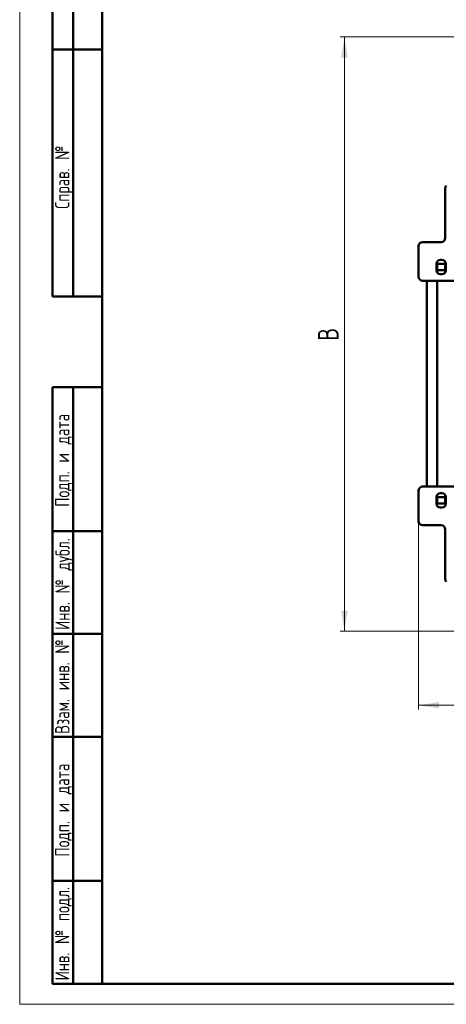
# Model space of a CAD drawing. Header units: millimetres. Extents: x 0 to 300, y 0 to 420.
# Tile 1 of 4: x 0 to 104, y 0 to 239. Entities that reach past the tile are written whole.
import ezdxf

# ---------------------------------------------------------------- set-up
doc = ezdxf.new("R2010")
doc.units = ezdxf.units.MM
doc.linetypes.add('SLD-Сплошная', pattern=[0])
doc.styles.add('SLDTEXTSTYLE0', font='TXT', dxfattribs={"width": 0.7})
doc.styles.add('SLDTEXTSTYLE1', font='TXT', dxfattribs={"width": 0.7, "bigfont": 'bigfont'})
doc.dimstyles.new('SLDDIMSTYLE0', dxfattribs={"dimtxt": 5, "dimasz": 5, "dimexe": 0, "dimexo": 0.0625, "dimgap": 1.25, "dimtad": 2, "dimdec": 1, "dimrnd": 1e-09, "dimzin": 12, "dimdsep": 46, "dimtxsty": 'SLDTEXTSTYLE0', "dimsah": 1, "dimcen": 0.09, "dimadec": 0, "dimazin": 3, "dimtfac": 1, "dimtdec": 3, "dimtofl": 0, "dimtmove": 0, "dimatfit": 3, "dimfxl": 0, "dimfrac": 2, "dimtolj": 1, "dimtzin": 12, "dimarcsym": 0})

# ---------------------------------------------------------------- blocks, each defined once
blk = doc.blocks.new('_D')
at = {"color": 7, "linetype": 'SLD-Сплошная', "lineweight": 0}
for p, q in [((96.9, 117.41), (96.9, 71.67)), ((220.4, 117.41), (220.4, 71.67)), ((96.9, 72.67), (220.4, 72.67))]:
    blk.add_line(p, q, dxfattribs=at)
at = {"color": 7, "linetype": 'SLD-Сплошная', "lineweight": 18}
for points in [[(96.9, 72.67), (101.9, 71.9), (101.9, 73.44)], [(220.4, 72.67), (215.4, 73.44), (215.4, 71.9)]]:
    blk.add_solid(points, dxfattribs=at)
at = {"color": 7, "linetype": 'SLD-Сплошная', "lineweight": 18, "insert": (156.7, 79.12), "char_height": 5, "attachment_point": 1, "style": 'SLDTEXTSTYLE1'}
blk.add_mtext('Ш', dxfattribs=at)
blk = doc.blocks.new('_D_1')
at = {"color": 7, "linetype": 'SLD-Сплошная', "lineweight": 0}
for p, q in [((114.79, 235.07), (77.9, 235.07)), ((78.9, 90.67), (78.9, 235.07)), ((105.64, 90.67), (77.9, 90.67))]:
    blk.add_line(p, q, dxfattribs=at)
at = {"color": 7, "linetype": 'SLD-Сплошная', "lineweight": 18}
for points in [[(78.9, 235.07), (78.13, 230.07), (79.67, 230.07)], [(78.9, 90.67), (79.67, 95.67), (78.13, 95.67)]]:
    blk.add_solid(points, dxfattribs=at)
at = {"color": 7, "linetype": 'SLD-Сплошная', "lineweight": 18, "insert": (72.46, 161.27), "char_height": 5, "attachment_point": 1, "rotation": 90, "style": 'SLDTEXTSTYLE1'}
blk.add_mtext('В', dxfattribs=at)

msp = doc.modelspace()

# ---------------------------------------------------------------- linework, layer by layer
at = {"color": 7, "linetype": 'SLD-Сплошная', "lineweight": 18}
for p, q in [((0, 420), (0, 0)), ((0, 0), (297, 0))]:
    msp.add_line(p, q, dxfattribs=at)
at = {"color": 7, "linetype": 'SLD-Сплошная', "lineweight": 50}
for p, q in [((20, 415), (20, 5)), ((20, 415), (20, 5)), ((8, 172), (8, 292)), ((8, 172), (8, 292)), ((13, 172), (13, 292)), ((13, 172), (13, 292)), ((8, 232), (20, 232)), ((20, 232), (8, 232)), ((103.4, 198.32), (103.4, 186.22)), ((102.4, 185.22), (97.9, 185.22)), ((96.9, 184.22), (96.9, 176.82)), ((101.25, 179.92), (101.25, 178.42)), ((103.4, 179.92), (101.4, 179.92)), ((101.4, 178.42), (101.4, 179.92)), ((102.55, 180.92), (102.25, 180.92)), ((103.4, 178.42), (103.4, 179.92)), ((103.55, 178.42), (103.55, 179.92)), ((103.4, 178.42), (101.4, 178.42)), ((101.4, 178.42), (101.4, 177.9)), ((102.25, 177.42), (102.55, 177.42)), ((103.4, 178.42), (103.4, 177.9)), ((97.9, 175.82), (98.9, 175.82)), ((98.9, 175.82), (98.9, 125.82)), ((98.9, 175.82), (101.4, 175.82)), ((101.4, 175.82), (101.4, 125.82)), ((101.4, 175.82), (125.9, 175.82)), ((8, 172), (20, 172)), ((8, 5), (8, 150)), ((8, 150), (20, 150)), ((13, 5), (13, 150)), ((96.9, 124.82), (96.9, 117.42)), ((98.9, 125.82), (97.9, 125.82)), ((98.9, 125.82), (101.4, 125.82)), ((101.4, 125.82), (125.9, 125.82)), ((101.25, 123.22), (101.25, 121.72)), ((101.4, 123.75), (101.4, 123.22)), ((101.4, 121.72), (101.4, 123.22)), ((101.4, 123.22), (103.4, 123.22)), ((102.55, 124.22), (102.25, 124.22)), ((103.4, 123.75), (103.4, 123.22)), ((103.4, 121.72), (103.4, 123.22)), ((103.55, 121.72), (103.55, 123.22)), ((103.4, 121.72), (101.4, 121.72)), ((102.25, 120.72), (102.55, 120.72)), ((20, 115), (8, 115)), ((97.9, 116.42), (102.4, 116.42)), ((103.4, 115.42), (103.4, 103.32)), ((20, 90), (8, 90)), ((20, 65), (8, 65)), ((8, 30), (20, 30)), ((8, 5), (20, 5)), ((20, 5), (292, 5))]:
    msp.add_line(p, q, dxfattribs=at)
for centre, start, end in [((104.4, 198.32), 138.5875, 180), ((97.9, 184.22), 90, 180), ((102.4, 186.22), 270, 0), ((102.25, 179.92), 90, 180), ((102.55, 179.92), 0, 90), ((102.25, 178.42), 180, 270), ((102.55, 178.42), 270, 0), ((97.9, 176.82), 180, 270), ((97.9, 124.82), 90, 180), ((102.25, 123.22), 90, 180), ((102.55, 123.22), 360, 90), ((102.25, 121.72), 180, 270), ((102.55, 121.72), 270, 0), ((97.9, 117.42), 180, 270), ((102.4, 115.42), 0, 90), ((104.4, 103.32), 180, 221.4096)]:
    msp.add_arc(centre, 1, start, end, dxfattribs=at)

# ---------------------------------------------------------------- texts
at = {"color": 7, "linetype": 'Continuous', "lineweight": 0, "char_height": 3.5, "attachment_point": 2, "rotation": 90, "style": 'SLDTEXTSTYLE1'}
for s, insert in [('Справ. №', (8.6, 201.01)), ('Подп. и дата', (8.6, 132.18)), ('Инв. № дубл.', (8.66, 102.14)), ('Взам. инв. №', (8.6, 77.2)), ('Подп. и дата', (8.6, 47.18)), ('Инв. № подл.', (8.6, 17.18))]:
    msp.add_mtext(s, dxfattribs=dict(at, insert=insert))

# ---------------------------------------------------------------- dimensions: what is measured, and where the dimension line sits
at = {"color": 7, "linetype": 'SLD-Сплошная', "lineweight": 18}
dim = msp.add_linear_dim(base=(78.9, 235.07), p1=(105.65, 90.67), p2=(114.8, 235.07), angle=90, text='В', dimstyle='SLDDIMSTYLE0', dxfattribs=at)
dim.commit()
dim.dimension.update_dxf_attribs({"geometry": '_D_1', "text_midpoint": (78.9, 162.87), "dimtype": 160})
dim = msp.add_linear_dim(base=(220.4, 72.67), p1=(96.9, 117.42), p2=(220.4, 117.42), text='Ш', dimstyle='SLDDIMSTYLE0', dxfattribs=at)
dim.commit()
dim.dimension.update_dxf_attribs({"geometry": '_D', "text_midpoint": (158.65, 72.67), "dimtype": 160})

doc.saveas('drawing.dxf')
